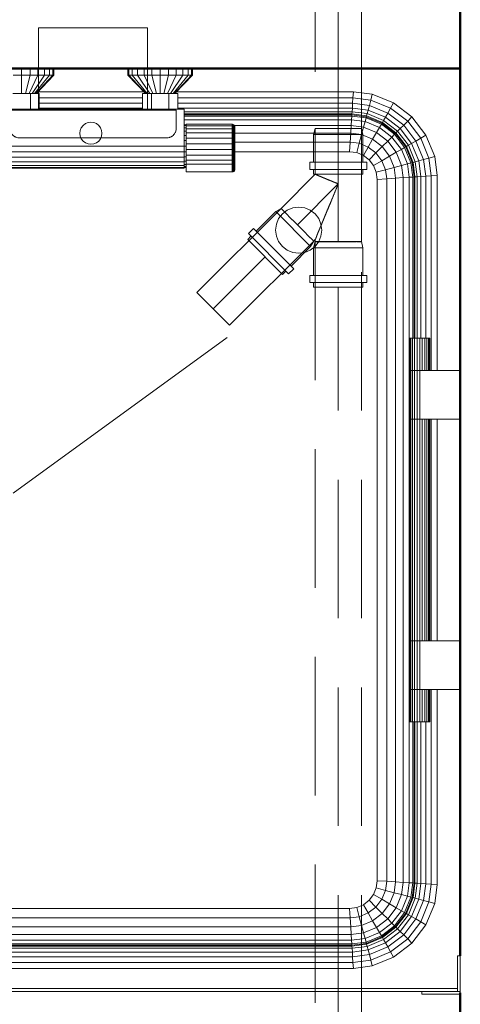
# Model space of a CAD drawing. Header units: millimetres. Extents: x -704 to 18014, y 1231 to 56345.
# Tile 27 of 36: x 10237 to 10714, y 41162 to 42229. Entities that reach past the tile are written whole.
import ezdxf

# ---------------------------------------------------------------- set-up
doc = ezdxf.new("R2010")
doc.units = ezdxf.units.MM
doc.linetypes.add('ADSK_Скрыто', pattern=[300, 150, -150])
doc.linetypes.add('ADSK_Штриховая_ш3 п1_5', pattern=[225, 150, -75])
for name, color, linetype, lineweight in [('A-DETL-____-HDLN', 90, 'ADSK_Скрыто', 9), ('A-DETL-____-MBND', 5, 'ADSK_Штриховая_ш3 п1_5', 20), ('A-WALL-____-MCUT', 113, 'Continuous', 50), ('A-WALL-____-OTLN', 113, 'Continuous', 20), ('M-EQPM-____-OTLN', 50, 'Continuous', 20), ('P-PIPE-____-IDEN', 2, 'Continuous', 20)]:
    doc.layers.add(name, color=color, linetype=linetype, lineweight=lineweight)

# ---------------------------------------------------------------- blocks, each defined once
blk = doc.blocks.new('Прямая форма - 83 new-612012-В_Этаж 03_Канализация')
at = {"layer": 'A-WALL-____-MCUT', "color": 9}
blk.add_line((100, 100), (100, 1.5), dxfattribs=at)
blk = doc.blocks.new('Прямая форма - SW - 010-612013-В_Этаж 03_Канализация')
blk.add_blockref('Прямая форма - 83 new-612012-В_Этаж 03_Канализация', (0, 0))
blk = doc.blocks.new('Прямая форма - 83 new-609448-В_Этаж 03_Канализация')
at = {"layer": 'M-EQPM-____-OTLN', "color": 253}
for p, q in [((-75, 493), (-84.1, 493)), ((-75, 500), (-75, 493)), ((-65.9, 493), (-75, 493)), ((-75, 493), (-75, 473)), ((-65.9, 493), (-70.9, 473)), ((-57.5, 493), (-67, 473)), ((-65.9, 500), (-65.9, 493)), ((-57.5, 493), (-65.9, 493)), ((-50.3, 493), (-63.7, 473)), ((-44.7, 493), (-61.1, 473)), ((-41.2, 493), (-59.5, 473)), ((-59, 473), (-40, 493)), ((-57.5, 500), (-57.5, 493)), ((-50.3, 493), (-57.5, 493)), ((-50.3, 500), (-50.3, 493)), ((-44.7, 493), (-50.3, 493)), ((-44.7, 500), (-44.7, 493)), ((-41.2, 493), (-44.7, 493)), ((-41.2, 500), (-41.2, 493)), ((-40, 493), (-41.2, 493)), ((-40, 493), (-40, 500)), ((40, 500), (40, 493)), ((41.2, 493), (40, 493)), ((40, 493), (59, 473)), ((41.2, 493), (41.2, 500)), ((59.5, 473), (41.2, 493)), ((44.7, 493), (41.2, 493)), ((44.7, 493), (44.7, 500)), ((61.1, 473), (44.7, 493)), ((50.3, 493), (44.7, 493)), ((50.3, 493), (50.3, 500)), ((63.7, 473), (50.3, 493)), ((57.5, 493), (50.3, 493)), ((57.5, 493), (57.5, 500)), ((65.9, 493), (57.5, 493)), ((57.5, 493), (67, 473)), ((65.9, 493), (65.9, 500)), ((75, 493), (65.9, 493)), ((65.9, 493), (70.9, 473)), ((75, 493), (75, 500)), ((84.1, 493), (75, 493)), ((75, 493), (75, 473)), ((84.1, 493), (79.1, 473)), ((92.5, 493), (83, 473)), ((84.1, 493), (84.1, 500)), ((92.5, 493), (84.1, 493)), ((99.7, 493), (86.3, 473)), ((105.3, 493), (88.9, 473)), ((108.8, 493), (90.5, 473)), ((110, 493), (91, 473)), ((92.5, 493), (92.5, 500)), ((99.7, 493), (92.5, 493)), ((99.7, 493), (99.7, 500)), ((105.3, 493), (99.7, 493)), ((105.3, 493), (105.3, 500)), ((108.8, 493), (105.3, 493)), ((108.8, 493), (108.8, 500)), ((110, 493), (108.8, 493)), ((110, 493), (110, 500)), ((-84.5, 473), (-65.5, 473)), ((-56, 473), (-65.5, 473)), ((-65.5, 473), (-65.5, 456)), ((-57.1, 475), (57.1, 475)), ((-56, 456), (-56, 473)), ((56, 473), (56, 456)), ((65.5, 473), (56, 473)), ((65.5, 456), (65.5, 473)), ((84.5, 473), (65.5, 473)), ((84.5, 456), (84.5, 473)), ((84.5, 473), (94, 473)), ((92.9, 475), (284.3, 475)), ((94, 473), (94, 456)), ((283.8, 468.5), (284.3, 475)), ((284.3, 475), (304.7, 472.3)), ((303, 466), (304.7, 472.3)), ((304.7, 472.3), (327.8, 462.8)), ((-56, 468.5), (56, 468.5)), ((-56, 462.5), (56, 462.5)), ((94, 468.5), (283.8, 468.5)), ((94, 462.5), (283.4, 462.5)), ((283.1, 457.3), (283.4, 462.5)), ((283.4, 462.5), (283.8, 468.5)), ((283.4, 462.5), (301.5, 460.1)), ((283.8, 468.5), (303, 466)), ((300.1, 455.1), (301.5, 460.1)), ((301.5, 460.1), (303, 466)), ((301.5, 460.1), (321.5, 451.8)), ((303, 466), (324.5, 457.1)), ((324.5, 457.1), (327.8, 462.8)), ((327.8, 462.8), (347.6, 447.6)), ((101, 456), (-101, 456)), ((-56, 457.3), (56, 457.3)), ((94, 457.3), (283.1, 457.3)), ((101, 416), (101, 456)), ((101, 453.3), (282.8, 453.3)), ((282.7, 450.9), (101, 450.9)), ((282.6, 450), (101, 450)), ((101, 448.6), (282.5, 448.6)), ((282.5, 448.6), (282.3, 444.6)), ((282.6, 450), (282.5, 448.6)), ((282.5, 448.6), (297.9, 446.6)), ((282.7, 450.9), (282.6, 450)), ((298.2, 447.9), (282.6, 450)), ((282.8, 453.3), (282.7, 450.9)), ((298.4, 448.8), (282.7, 450.9)), ((282.8, 453.3), (283.1, 457.3)), ((299.1, 451.2), (282.8, 453.3)), ((283.1, 457.3), (300.1, 455.1)), ((298.4, 448.8), (298.2, 447.9)), ((299.1, 451.2), (298.4, 448.8)), ((315.6, 441.7), (298.4, 448.8)), ((300.1, 455.1), (299.1, 451.2)), ((316.9, 443.8), (299.1, 451.2)), ((300.1, 455.1), (318.9, 447.3)), ((318.9, 447.3), (321.5, 451.8)), ((321.5, 451.8), (324.5, 457.1)), ((321.5, 451.8), (338.7, 438.7)), ((324.5, 457.1), (343, 443)), ((-10.4, 436), (-8.5, 438.5)), ((-8.5, 438.5), (-6, 440.4)), ((-6, 440.4), (-3.1, 441.6)), ((-3.1, 441.6), (0, 442)), ((0, 442), (3.1, 441.6)), ((3.1, 441.6), (6, 440.4)), ((6, 440.4), (8.5, 438.5)), ((8.5, 438.5), (10.4, 436)), ((101, 444.6), (282.3, 444.6)), ((103, 439), (101, 439)), ((103, 438.2), (101, 438.2)), ((103, 438.1), (103, 439.8)), ((153, 439.8), (103, 439.8)), ((103, 434.9), (103, 438.1)), ((153, 438.1), (103, 438.1)), ((153, 438.1), (153, 439.8)), ((153.4, 439.8), (153, 439.8)), ((153.4, 439.8), (153, 439.8)), ((281.9, 438.3), (153, 438.3)), ((153, 434.9), (153, 438.1)), ((153.4, 438.1), (153, 438.1)), ((153.4, 438.1), (153, 438.1)), ((153.4, 438.1), (153.4, 439.8)), ((153.4, 439.8), (153.4, 438.1)), ((154.1, 439.6), (153.4, 439.8)), ((154.1, 439.6), (153.4, 439.8)), ((153.4, 434.9), (153.4, 438.1)), ((154.1, 437.9), (153.4, 438.1)), ((154.1, 437.9), (154.1, 439.6)), ((154.1, 439.6), (154.1, 437.9)), ((154.8, 439.2), (154.1, 439.6)), ((154.8, 439.2), (154.1, 439.6)), ((154.1, 434.7), (154.1, 437.9)), ((154.8, 437.5), (154.1, 437.9)), ((154.8, 437.5), (154.8, 439.2)), ((154.8, 439.2), (154.8, 437.5)), ((155.4, 438.6), (154.8, 439.2)), ((155.4, 438.6), (154.8, 439.2)), ((154.8, 434.4), (154.8, 437.5)), ((155.4, 437), (154.8, 437.5)), ((155.4, 437), (155.4, 438.6)), ((155.4, 438.6), (155.4, 437)), ((155.8, 437.9), (155.4, 438.6)), ((155.8, 437.9), (155.4, 438.6)), ((155.8, 436.4), (155.8, 437.9)), ((155.8, 437.9), (155.8, 436.4)), ((156, 437.2), (155.8, 437.9)), ((156, 437.2), (155.8, 437.9)), ((281.9, 438.3), (281.3, 430)), ((282.3, 444.6), (281.9, 438.3)), ((281.9, 438.3), (295.1, 436.5)), ((282.3, 444.6), (296.8, 442.7)), ((296.8, 442.7), (295.1, 436.5)), ((297.9, 446.6), (296.8, 442.7)), ((296.8, 442.7), (312.5, 436.2)), ((298.2, 447.9), (297.9, 446.6)), ((297.9, 446.6), (314.5, 439.7)), ((315.2, 440.9), (298.2, 447.9)), ((314.5, 439.7), (312.5, 436.2)), ((315.2, 440.9), (314.5, 439.7)), ((314.5, 439.7), (328.8, 428.8)), ((315.6, 441.7), (315.2, 440.9)), ((329.7, 429.7), (315.2, 440.9)), ((316.9, 443.8), (315.6, 441.7)), ((330.3, 430.3), (315.6, 441.7)), ((318.9, 447.3), (316.9, 443.8)), ((332.1, 432.1), (316.9, 443.8)), ((335, 435), (318.9, 447.3)), ((338.7, 438.7), (335, 435)), ((338.7, 438.7), (343, 443)), ((338.7, 438.7), (351.8, 421.5)), ((343, 443), (347.6, 447.6)), ((343, 443), (357.1, 424.5)), ((347.6, 447.6), (362.8, 427.8)), ((-12, 430), (-11.6, 433.1)), ((-11.6, 426.9), (-12, 430)), ((-11.6, 433.1), (-10.4, 436)), ((-10.4, 424), (-11.6, 426.9)), ((10.4, 436), (11.6, 433.1)), ((11.6, 426.9), (10.4, 424)), ((11.6, 433.1), (12, 430)), ((12, 430), (11.6, 426.9)), ((103, 435.9), (101, 435.9)), ((103, 432.3), (101, 432.3)), ((103, 427.5), (101, 427.5)), ((103, 430.3), (103, 434.9)), ((153, 434.9), (103, 434.9)), ((103, 424.7), (103, 430.3)), ((153, 430.3), (103, 430.3)), ((153, 430.3), (153, 434.9)), ((153.4, 434.9), (153, 434.9)), ((153, 424.7), (153, 430.3)), ((153.4, 430.3), (153, 430.3)), ((153.4, 430.3), (153.4, 434.9)), ((154.1, 434.7), (153.4, 434.9)), ((153.4, 424.7), (153.4, 430.3)), ((154.1, 430.2), (153.4, 430.3)), ((154.1, 430.2), (154.1, 434.7)), ((154.8, 434.4), (154.1, 434.7)), ((154.1, 424.6), (154.1, 430.2)), ((154.8, 429.9), (154.1, 430.2)), ((154.8, 429.9), (154.8, 434.4)), ((155.4, 433.9), (154.8, 434.4)), ((154.8, 424.5), (154.8, 429.9)), ((155.4, 429.6), (154.8, 429.9)), ((155.4, 433.9), (155.4, 437)), ((155.8, 436.4), (155.4, 437)), ((155.8, 436.4), (155.4, 437)), ((155.4, 429.6), (155.4, 433.9)), ((155.8, 433.4), (155.4, 433.9)), ((155.4, 424.3), (155.4, 429.6)), ((155.8, 429.2), (155.4, 429.6)), ((155.8, 433.4), (155.8, 436.4)), ((155.8, 436.4), (155.8, 433.4)), ((156, 435.7), (155.8, 436.4)), ((156, 435.7), (155.8, 436.4)), ((155.8, 429.2), (155.8, 433.4)), ((156, 432.8), (155.8, 433.4)), ((156, 432.8), (155.8, 433.4)), ((281.3, 430), (155.8, 430)), ((155.8, 424), (155.8, 429.2)), ((156, 428.7), (155.8, 429.2)), ((156, 428.7), (155.8, 429.2)), ((156, 435.7), (156, 437.2)), ((156, 437.2), (156, 435.7)), ((156, 436.8), (156, 437.2)), ((156, 436.8), (156, 437.2)), ((156, 435.3), (156, 436.8)), ((156, 436.8), (156, 435.3)), ((156, 432.8), (156, 435.7)), ((156, 435.7), (156, 432.8)), ((156, 435.3), (156, 435.7)), ((156, 435.3), (156, 435.7)), ((156, 432.5), (156, 435.3)), ((156, 435.3), (156, 432.5)), ((156, 428.7), (156, 432.8)), ((156, 432.8), (156, 428.7)), ((156, 432.5), (156, 432.8)), ((156, 432.5), (156, 432.8)), ((156, 428.5), (156, 432.5)), ((156, 432.5), (156, 428.5)), ((156, 423.8), (156, 428.7)), ((156, 428.7), (156, 423.8)), ((156, 428.5), (156, 428.7)), ((156, 428.5), (156, 428.7)), ((156, 423.6), (156, 428.5)), ((156, 428.5), (156, 423.6)), ((281.3, 430), (280.7, 420.4)), ((293, 428.5), (281.3, 430)), ((293, 428.5), (290.5, 419.1)), ((295.1, 436.5), (293, 428.5)), ((305.1, 423.5), (293, 428.5)), ((295.1, 436.5), (309.3, 430.7)), ((309.3, 430.7), (305.1, 423.5)), ((312.5, 436.2), (309.3, 430.7)), ((309.3, 430.7), (321.4, 421.4)), ((312.5, 436.2), (325.9, 425.9)), ((328.8, 428.8), (325.9, 425.9)), ((329.7, 429.7), (328.8, 428.8)), ((328.8, 428.8), (339.7, 414.5)), ((330.3, 430.3), (329.7, 429.7)), ((340.9, 415.2), (329.7, 429.7)), ((332.1, 432.1), (330.3, 430.3)), ((341.7, 415.6), (330.3, 430.3)), ((335, 435), (332.1, 432.1)), ((343.8, 416.9), (332.1, 432.1)), ((347.3, 418.9), (335, 435)), ((357.1, 424.5), (362.8, 427.8)), ((362.8, 427.8), (372.3, 404.7)), ((-8.5, 421.5), (-10.4, 424)), ((-6, 419.6), (-8.5, 421.5)), ((-3.1, 418.4), (-6, 419.6)), ((0, 418), (-3.1, 418.4)), ((3.1, 418.4), (0, 418)), ((6, 419.6), (3.1, 418.4)), ((8.5, 421.5), (6, 419.6)), ((10.4, 424), (8.5, 421.5)), ((103, 422), (101, 422)), ((103, 418.5), (103, 424.7)), ((153, 424.7), (103, 424.7)), ((103, 412.2), (103, 418.5)), ((153, 418.5), (103, 418.5)), ((153, 418.5), (153, 424.7)), ((153.4, 424.7), (153, 424.7)), ((153, 412.2), (153, 418.5)), ((153.4, 418.5), (153, 418.5)), ((153.4, 418.5), (153.4, 424.7)), ((154.1, 424.6), (153.4, 424.7)), ((153.4, 412.2), (153.4, 418.5)), ((154.1, 418.5), (153.4, 418.5)), ((154.1, 418.5), (154.1, 424.6)), ((154.8, 424.5), (154.1, 424.6)), ((154.1, 412.2), (154.1, 418.5)), ((154.8, 418.5), (154.1, 418.5)), ((154.8, 418.5), (154.8, 424.5)), ((155.4, 424.3), (154.8, 424.5)), ((154.8, 412.3), (154.8, 418.5)), ((155.4, 418.4), (154.8, 418.5)), ((155.4, 418.4), (155.4, 424.3)), ((155.8, 424), (155.4, 424.3)), ((155.4, 412.3), (155.4, 418.4)), ((155.8, 418.3), (155.4, 418.4)), ((155.8, 418.3), (155.8, 424)), ((156, 423.8), (155.8, 424)), ((156, 423.8), (155.8, 424)), ((280.7, 420.4), (155.8, 420.4)), ((155.8, 412.5), (155.8, 418.3)), ((156, 418.3), (155.8, 418.3)), ((156, 418.3), (155.8, 418.3)), ((156, 418.3), (156, 423.8)), ((156, 423.8), (156, 418.3)), ((156, 423.6), (156, 423.8)), ((156, 423.6), (156, 423.8)), ((156, 418.2), (156, 423.6)), ((156, 423.6), (156, 418.2)), ((156, 412.6), (156, 418.3)), ((156, 418.3), (156, 412.6)), ((156, 418.2), (156, 418.3)), ((156, 418.2), (156, 418.3)), ((156, 412.6), (156, 418.2)), ((156, 418.2), (156, 412.6)), ((280.7, 420.4), (280, 410)), ((290.5, 419.1), (280.7, 420.4)), ((290.5, 419.1), (287.8, 409)), ((300.2, 415), (290.5, 419.1)), ((305.1, 423.5), (300.2, 415)), ((305.1, 423.5), (315.5, 415.5)), ((321.4, 421.4), (315.5, 415.5)), ((325.9, 425.9), (321.4, 421.4)), ((321.4, 421.4), (330.7, 409.3)), ((325.9, 425.9), (336.2, 412.5)), ((343.8, 416.9), (341.7, 415.6)), ((347.3, 418.9), (343.8, 416.9)), ((351.2, 399.1), (343.8, 416.9)), ((351.8, 421.5), (347.3, 418.9)), ((355.1, 400.1), (347.3, 418.9)), ((351.8, 421.5), (357.1, 424.5)), ((360.1, 401.5), (351.8, 421.5)), ((357.1, 424.5), (366, 403)), ((-101, 416), (101, 416)), ((-101, 409.8), (101, 409.8)), ((103, 416), (101, 416)), ((101, 409.8), (101, 416)), ((103, 410), (101, 410)), ((101, 409.8), (101, 404)), ((103, 406.1), (103, 412.2)), ((103, 412.2), (153, 412.2)), ((103, 400.7), (103, 406.1)), ((153, 406.1), (103, 406.1)), ((153, 406.1), (153, 412.2)), ((153, 412.2), (153.4, 412.2)), ((153, 400.7), (153, 406.1)), ((153.4, 406.1), (153, 406.1)), ((153.4, 406.1), (153.4, 412.2)), ((153.4, 412.2), (154.1, 412.2)), ((154.1, 406.2), (153.4, 406.1)), ((153.4, 400.7), (153.4, 406.1)), ((154.1, 412.2), (154.8, 412.3)), ((154.1, 406.2), (154.1, 412.2)), ((154.8, 406.3), (154.1, 406.2)), ((154.1, 400.8), (154.1, 406.2)), ((154.8, 406.3), (154.8, 412.3)), ((154.8, 412.3), (155.4, 412.3)), ((155.4, 406.5), (154.8, 406.3)), ((154.8, 401.1), (154.8, 406.3)), ((155.4, 412.3), (155.8, 412.5)), ((155.4, 406.5), (155.4, 412.3)), ((155.8, 406.8), (155.4, 406.5)), ((155.4, 401.4), (155.4, 406.3)), ((155.8, 412.5), (156, 412.6)), ((156, 412.6), (155.8, 412.5)), ((155.8, 406.8), (155.8, 412.5)), ((280, 410), (155.8, 410)), ((280, 410), (155.8, 410)), ((156, 407.1), (155.8, 406.8)), ((156, 407.1), (155.8, 406.8)), ((155.8, 401.9), (155.8, 406.3)), ((156, 412.6), (156, 407.1)), ((156, 407.1), (156, 412.6)), ((156, 412.6), (156, 412.6)), ((156, 412.6), (156, 412.6)), ((156, 412.6), (156, 407.3)), ((156, 407.3), (156, 412.6)), ((156, 407.3), (156, 407.1)), ((156, 407.3), (156, 402.6)), ((156, 402.6), (156, 407.3)), ((156, 407.3), (156, 407.1)), ((156, 407.1), (156, 402.3)), ((156, 402.3), (156, 407.1)), ((287.8, 409), (280, 410)), ((287.8, 409), (280, 410)), ((295, 406), (287.8, 409)), ((295, 406), (287.8, 409)), ((300.2, 415), (295, 406)), ((301.2, 401.2), (295, 406)), ((301.2, 401.2), (295, 406)), ((308.6, 408.6), (300.2, 415)), ((308.6, 408.6), (301.2, 401.2)), ((315.5, 415.5), (308.6, 408.6)), ((315, 400.2), (308.6, 408.6)), ((315.5, 415.5), (323.5, 405.1)), ((330.7, 409.3), (323.5, 405.1)), ((336.2, 412.5), (330.7, 409.3)), ((330.7, 409.3), (336.5, 395.1)), ((339.7, 414.5), (336.2, 412.5)), ((336.2, 412.5), (342.7, 396.8)), ((340.9, 415.2), (339.7, 414.5)), ((339.7, 414.5), (346.6, 397.9)), ((341.7, 415.6), (340.9, 415.2)), ((347.9, 398.2), (340.9, 415.2)), ((348.8, 398.4), (341.7, 415.6)), ((101, 404), (-101, 404)), ((101, 399), (-101, 399)), ((101, 395.2), (-101, 395.2)), ((103, 404.5), (101, 404.5)), ((101, 404), (101, 399)), ((103, 399.7), (101, 399.7)), ((101, 399), (101, 395.2)), ((103, 396.1), (101, 396.1)), ((101, 395.2), (101, 392.8)), ((103, 396.3), (103, 400.7)), ((153, 400.7), (103, 400.7)), ((103, 388.1), (103, 396.3)), ((153, 396.3), (103, 396.3)), ((153, 396.3), (153, 400.7)), ((153.4, 400.7), (153, 400.7)), ((153.4, 396.4), (153, 396.3)), ((153, 388.1), (153, 396.3)), ((154.1, 400.8), (153.4, 400.7)), ((153.4, 396.4), (153.4, 400.7)), ((154.1, 396.5), (153.4, 396.4)), ((153.4, 388.1), (153.4, 396.4)), ((154.8, 401.1), (154.1, 400.8)), ((154.1, 396.5), (154.1, 400.8)), ((154.8, 396.8), (154.1, 396.5)), ((154.1, 388.3), (154.1, 396.5)), ((155.4, 401.4), (154.8, 401.1)), ((154.8, 396.8), (154.8, 401.1)), ((155.4, 397.3), (154.8, 396.8)), ((154.8, 388.7), (154.8, 396.8)), ((155.8, 401.9), (155.4, 401.4)), ((155.4, 397.3), (155.4, 401.4)), ((155.8, 397.8), (155.4, 397.3)), ((155.4, 389.3), (155.4, 397.3)), ((156, 402.3), (155.8, 401.9)), ((156, 402.3), (155.8, 401.9)), ((155.8, 397.8), (155.8, 401.9)), ((156, 398.4), (155.8, 397.8)), ((155.8, 389.9), (155.8, 397.8)), ((156, 402.6), (156, 402.3)), ((156, 402.6), (156, 398.7)), ((156, 398.7), (156, 402.6)), ((156, 402.6), (156, 402.3)), ((156, 402.3), (156, 398.4)), ((156, 398.4), (156, 402.3)), ((156, 398.7), (156, 398.4)), ((156, 398.7), (156, 398.4)), ((156, 390.7), (156, 398.4)), ((306, 395), (301.2, 401.2)), ((306, 395), (301.2, 401.2)), ((315, 400.2), (306, 395)), ((309, 387.8), (306, 395)), ((309, 387.8), (306, 395)), ((323.5, 405.1), (315, 400.2)), ((315, 400.2), (319.1, 390.5)), ((323.5, 405.1), (328.5, 393)), ((336.5, 395.1), (328.5, 393)), ((342.7, 396.8), (336.5, 395.1)), ((336.5, 395.1), (338.3, 381.9)), ((346.6, 397.9), (342.7, 396.8)), ((342.7, 396.8), (344.6, 382.3)), ((347.9, 398.2), (346.6, 397.9)), ((346.6, 397.9), (348.6, 382.5)), ((348.8, 398.4), (347.9, 398.2)), ((350, 382.6), (347.9, 398.2)), ((351.2, 399.1), (348.8, 398.4)), ((350.9, 382.7), (348.8, 398.4)), ((355.1, 400.1), (351.2, 399.1)), ((353.3, 382.8), (351.2, 399.1)), ((360.1, 401.5), (355.1, 400.1)), ((357.3, 383.1), (355.1, 400.1)), ((366, 403), (360.1, 401.5)), ((362.5, 383.4), (360.1, 401.5)), ((366, 403), (372.3, 404.7)), ((366, 403), (368.5, 383.8)), ((372.3, 404.7), (375, 384.3)), ((101, 392.8), (-101, 392.8)), ((101, 392), (-101, 392)), ((103, 393.8), (101, 393.8)), ((103, 393), (101, 393)), ((101, 392.8), (101, 392)), ((153, 388.1), (103, 388.1)), ((153.4, 388.1), (153, 388.1)), ((154.1, 388.3), (153.4, 388.1)), ((154.8, 388.7), (154.1, 388.3)), ((155.4, 389.3), (154.8, 388.7)), ((155.8, 389.9), (155.4, 389.3)), ((156, 390.7), (155.8, 389.9)), ((319.1, 390.5), (309, 387.8)), ((310, 380), (309, 387.8)), ((310, 380), (309, 387.8)), ((328.5, 393), (319.1, 390.5)), ((319.1, 390.5), (320.4, 380.7)), ((328.5, 393), (330, 381.3)), ((368.5, 383.8), (375, 384.3)), ((375, 384.3), (375, 173)), ((320.4, 380.7), (310, 380)), ((310, 0), (310, 380)), ((310, 380), (310, -380)), ((330, 381.3), (320.4, 380.7)), ((320.4, 380.7), (320.4, -380.7)), ((338.3, 381.9), (330, 381.3)), ((330, 381.3), (330, -381.3)), ((344.6, 382.3), (338.3, 381.9)), ((338.3, 381.9), (338.3, -381.9)), ((348.6, 382.5), (344.6, 382.3)), ((344.6, 382.3), (344.6, -382.3)), ((350, 382.6), (348.6, 382.5)), ((348.6, 382.5), (348.6, 208)), ((350.9, 382.7), (350, 382.6)), ((350, 208), (350, 382.6)), ((353.3, 382.8), (350.9, 382.7)), ((350.9, 208), (350.9, 382.7)), ((357.3, 383.1), (353.3, 382.8)), ((353.3, 208), (353.3, 382.8)), ((362.5, 383.4), (357.3, 383.1)), ((357.3, 208), (357.3, 383.1)), ((368.5, 383.8), (362.5, 383.4)), ((362.5, 208), (362.5, 383.4)), ((368.5, 173), (368.5, 383.8)), ((203.3, 337.5), (207.3, 342.7)), ((207.3, 342.7), (212.5, 346.7)), ((212.5, 346.7), (218.5, 349.1)), ((218.5, 349.1), (225, 350)), ((225, 350), (231.5, 349.1)), ((231.5, 349.1), (237.5, 346.7)), ((237.5, 346.7), (242.7, 342.7)), ((242.7, 342.7), (246.7, 337.5)), ((200, 325), (200.9, 331.5)), ((200.9, 331.5), (203.3, 337.5)), ((246.7, 337.5), (249.1, 331.5)), ((249.1, 331.5), (250, 325)), ((200.9, 318.5), (200, 325)), ((250, 325), (249.1, 318.5)), ((203.3, 312.5), (200.9, 318.5)), ((207.3, 307.3), (203.3, 312.5)), ((246.7, 312.5), (242.7, 307.3)), ((249.1, 318.5), (246.7, 312.5)), ((212.5, 303.3), (207.3, 307.3)), ((218.5, 300.9), (212.5, 303.3)), ((225, 300), (218.5, 300.9)), ((231.5, 300.9), (225, 300)), ((237.5, 303.3), (231.5, 300.9)), ((242.7, 307.3), (237.5, 303.3)), ((345, 208), (345.4, 208)), ((345, 208), (345, 173)), ((345.4, 208), (346.5, 208)), ((345.4, 208), (345.4, 173)), ((346.5, 208), (348.2, 208)), ((346.5, 208), (346.5, 173)), ((348.2, 208), (350.5, 208)), ((348.2, 208), (348.2, 173)), ((350.5, 208), (353.2, 208)), ((350.5, 208), (350.5, 173)), ((353.2, 208), (356, 208)), ((353.2, 208), (353.2, 173)), ((356, 208), (358.8, 208)), ((356, 208), (356, 173)), ((358.8, 208), (361.5, 208)), ((358.8, 208), (358.8, 173)), ((361.5, 208), (363.8, 208)), ((361.5, 208), (361.5, 173)), ((363.8, 208), (365.5, 208)), ((363.8, 208), (363.8, 173)), ((365.5, 208), (366.6, 208)), ((365.5, 208), (365.5, 173)), ((366.6, 208), (367, 208)), ((366.6, 208), (366.6, 173)), ((367, 208), (367, 173)), ((345.4, 173), (345, 173)), ((345, 173), (345.4, 173)), ((345, 173), (345, 120)), ((346.5, 173), (345.4, 173)), ((345.4, 173), (346.5, 173)), ((345.4, 173), (345.4, 120)), ((348.2, 173), (346.5, 173)), ((346.5, 173), (348.2, 173)), ((346.5, 173), (346.5, 120)), ((350.5, 173), (348.2, 173)), ((348.2, 173), (350.5, 173)), ((348.2, 173), (348.2, 120)), ((353.2, 173), (350.5, 173)), ((350.5, 173), (353.2, 173)), ((350.5, 173), (350.5, 120)), ((356, 173), (353.2, 173)), ((353.2, 173), (356, 173)), ((353.2, 173), (353.2, 120)), ((356, 173), (400, 173)), ((356, 173), (356, 120)), ((345, 120), (345.4, 120)), ((345, 120), (345, -120)), ((345.4, 120), (345, 120)), ((345.4, 120), (346.5, 120)), ((345.4, 120), (345.4, -120)), ((346.5, 120), (345.4, 120)), ((346.5, 120), (348.2, 120)), ((346.5, 120), (346.5, -120)), ((348.2, 120), (346.5, 120)), ((348.2, 120), (350.5, 120)), ((348.2, 120), (348.2, -120)), ((350.5, 120), (348.2, 120)), ((350.5, 120), (353.2, 120)), ((350.5, 120), (350.5, -120)), ((353.2, 120), (350.5, 120)), ((353.2, 120), (356, 120)), ((353.2, 120), (353.2, -120)), ((356, 120), (353.2, 120)), ((356, 120), (356, -120)), ((400, 120), (356, 120)), ((358.8, 120), (358.8, -120)), ((361.5, 120), (361.5, -120)), ((363.8, 120), (363.8, -120)), ((365.5, 120), (365.5, -120)), ((366.6, 120), (366.6, -120)), ((367, 120), (367, -120)), ((368.5, -120), (368.5, 120)), ((375, 120), (375, -120)), ((310, -380), (310, 0)), ((345.4, -120), (345, -120)), ((345, -120), (345.4, -120)), ((345, -120), (345, -173)), ((346.5, -120), (345.4, -120)), ((345.4, -120), (346.5, -120)), ((345.4, -120), (345.4, -173)), ((348.2, -120), (346.5, -120)), ((346.5, -120), (348.2, -120)), ((346.5, -120), (346.5, -173)), ((350.5, -120), (348.2, -120)), ((348.2, -120), (350.5, -120)), ((348.2, -120), (348.2, -173)), ((353.2, -120), (350.5, -120)), ((350.5, -120), (353.2, -120)), ((350.5, -120), (350.5, -173)), ((356, -120), (353.2, -120)), ((353.2, -120), (356, -120)), ((353.2, -120), (353.2, -173)), ((356, -120), (400, -120)), ((356, -120), (356, -173)), ((345.4, -173), (345, -173)), ((345, -173), (345.4, -173)), ((345, -173), (345, -208)), ((346.5, -173), (345.4, -173)), ((345.4, -173), (346.5, -173)), ((345.4, -173), (345.4, -208)), ((348.2, -173), (346.5, -173)), ((346.5, -173), (348.2, -173)), ((346.5, -173), (346.5, -208)), ((350.5, -173), (348.2, -173)), ((348.2, -173), (350.5, -173)), ((348.2, -173), (348.2, -208)), ((353.2, -173), (350.5, -173)), ((350.5, -173), (353.2, -173)), ((350.5, -173), (350.5, -208)), ((356, -173), (353.2, -173)), ((353.2, -173), (356, -173)), ((353.2, -173), (353.2, -208)), ((400, -173), (356, -173)), ((356, -173), (356, -208)), ((358.8, -173), (358.8, -208)), ((361.5, -173), (361.5, -208)), ((363.8, -173), (363.8, -208)), ((365.5, -173), (365.5, -208)), ((366.6, -173), (366.6, -208)), ((367, -173), (367, -208)), ((368.5, -383.8), (368.5, -173)), ((375, -173), (375, -384.3)), ((345.4, -208), (345, -208)), ((346.5, -208), (345.4, -208)), ((348.2, -208), (346.5, -208)), ((350.5, -208), (348.2, -208)), ((348.6, -208), (348.6, -382.5)), ((350, -382.6), (350, -208)), ((353.2, -208), (350.5, -208)), ((350.9, -382.7), (350.9, -208)), ((356, -208), (353.2, -208)), ((353.3, -382.8), (353.3, -208)), ((358.8, -208), (356, -208)), ((357.3, -383.1), (357.3, -208)), ((361.5, -208), (358.8, -208)), ((363.8, -208), (361.5, -208)), ((362.5, -383.4), (362.5, -208)), ((365.5, -208), (363.8, -208)), ((366.6, -208), (365.5, -208)), ((367, -208), (366.6, -208)), ((309, -387.8), (310, -380)), ((310, -380), (309, -387.8)), ((320.4, -380.7), (310, -380)), ((320.4, -380.7), (319.1, -390.5)), ((330, -381.3), (320.4, -380.7)), ((330, -381.3), (328.5, -393)), ((338.3, -381.9), (330, -381.3)), ((338.3, -381.9), (336.5, -395.1)), ((344.6, -382.3), (338.3, -381.9)), ((344.6, -382.3), (342.7, -396.8)), ((348.6, -382.5), (344.6, -382.3)), ((348.6, -382.5), (346.6, -397.9)), ((347.9, -398.2), (350, -382.6)), ((350, -382.6), (348.6, -382.5)), ((348.8, -398.4), (350.9, -382.7)), ((350.9, -382.7), (350, -382.6)), ((353.3, -382.8), (350.9, -382.7)), ((351.2, -399.1), (353.3, -382.8)), ((357.3, -383.1), (353.3, -382.8)), ((355.1, -400.1), (357.3, -383.1)), ((362.5, -383.4), (357.3, -383.1)), ((360.1, -401.5), (362.5, -383.4)), ((368.5, -383.8), (362.5, -383.4)), ((366, -403), (368.5, -383.8)), ((375, -384.3), (368.5, -383.8)), ((306, -395), (309, -387.8)), ((309, -387.8), (306, -395)), ((319.1, -390.5), (309, -387.8)), ((319.1, -390.5), (315, -400.2)), ((328.5, -393), (319.1, -390.5)), ((328.5, -393), (323.5, -405.1)), ((336.5, -395.1), (328.5, -393)), ((375, -384.3), (372.3, -404.7)), ((295, -406), (301.2, -401.2)), ((301.2, -401.2), (295, -406)), ((301.2, -401.2), (306, -395)), ((306, -395), (301.2, -401.2)), ((301.2, -401.2), (308.6, -408.6)), ((315, -400.2), (306, -395)), ((315, -400.2), (308.6, -408.6)), ((323.5, -405.1), (315, -400.2)), ((323.5, -405.1), (315.5, -415.5)), ((330.7, -409.3), (323.5, -405.1)), ((336.5, -395.1), (330.7, -409.3)), ((342.7, -396.8), (336.2, -412.5)), ((342.7, -396.8), (336.5, -395.1)), ((346.6, -397.9), (339.7, -414.5)), ((340.9, -415.2), (347.9, -398.2)), ((341.7, -415.6), (348.8, -398.4)), ((346.6, -397.9), (342.7, -396.8)), ((343.8, -416.9), (351.2, -399.1)), ((347.9, -398.2), (346.6, -397.9)), ((347.3, -418.9), (355.1, -400.1)), ((348.8, -398.4), (347.9, -398.2)), ((351.2, -399.1), (348.8, -398.4)), ((355.1, -400.1), (351.2, -399.1)), ((351.8, -421.5), (360.1, -401.5)), ((360.1, -401.5), (355.1, -400.1)), ((357.1, -424.5), (366, -403)), ((366, -403), (360.1, -401.5)), ((362.8, -427.8), (372.3, -404.7)), ((372.3, -404.7), (366, -403)), ((-280, -410), (280, -410)), ((-280, -410), (280, -410)), ((280, -410), (287.8, -409)), ((280, -410), (287.8, -409)), ((280, -410), (280.7, -420.4)), ((287.8, -409), (295, -406)), ((295, -406), (287.8, -409)), ((287.8, -409), (290.5, -419.1)), ((300.2, -415), (290.5, -419.1)), ((295, -406), (300.2, -415)), ((308.6, -408.6), (300.2, -415)), ((300.2, -415), (305.1, -423.5)), ((315.5, -415.5), (305.1, -423.5)), ((308.6, -408.6), (315.5, -415.5)), ((315.5, -415.5), (321.4, -421.4)), ((330.7, -409.3), (321.4, -421.4)), ((336.2, -412.5), (325.9, -425.9)), ((339.7, -414.5), (328.8, -428.8)), ((329.7, -429.7), (340.9, -415.2)), ((330.3, -430.3), (341.7, -415.6)), ((336.2, -412.5), (330.7, -409.3)), ((339.7, -414.5), (336.2, -412.5)), ((340.9, -415.2), (339.7, -414.5)), ((341.7, -415.6), (340.9, -415.2)), ((343.8, -416.9), (341.7, -415.6)), ((280.7, -420.4), (-280.7, -420.4)), ((290.5, -419.1), (280.7, -420.4)), ((280.7, -420.4), (281.3, -430)), ((290.5, -419.1), (293, -428.5)), ((305.1, -423.5), (293, -428.5)), ((305.1, -423.5), (309.3, -430.7)), ((321.4, -421.4), (309.3, -430.7)), ((325.9, -425.9), (312.5, -436.2)), ((321.4, -421.4), (325.9, -425.9)), ((325.9, -425.9), (328.8, -428.8)), ((332.1, -432.1), (343.8, -416.9)), ((335, -435), (347.3, -418.9)), ((338.7, -438.7), (351.8, -421.5)), ((343, -443), (357.1, -424.5)), ((347.3, -418.9), (343.8, -416.9)), ((351.8, -421.5), (347.3, -418.9)), ((357.1, -424.5), (351.8, -421.5)), ((362.8, -427.8), (357.1, -424.5)), ((281.3, -430), (-281.3, -430)), ((293, -428.5), (281.3, -430)), ((281.3, -430), (281.9, -438.3)), ((295.1, -436.5), (281.9, -438.3)), ((293, -428.5), (295.1, -436.5)), ((309.3, -430.7), (295.1, -436.5)), ((295.1, -436.5), (296.8, -442.7)), ((312.5, -436.2), (296.8, -442.7)), ((309.3, -430.7), (312.5, -436.2)), ((312.5, -436.2), (314.5, -439.7)), ((328.8, -428.8), (314.5, -439.7)), ((315.2, -440.9), (329.7, -429.7)), ((315.6, -441.7), (330.3, -430.3)), ((316.9, -443.8), (332.1, -432.1)), ((318.9, -447.3), (335, -435)), ((328.8, -428.8), (329.7, -429.7)), ((329.7, -429.7), (330.3, -430.3)), ((330.3, -430.3), (332.1, -432.1)), ((332.1, -432.1), (335, -435)), ((335, -435), (338.7, -438.7)), ((347.6, -447.6), (362.8, -427.8)), ((282.3, -444.6), (-282.3, -444.6)), ((281.9, -438.3), (-281.9, -438.3)), ((281.9, -438.3), (282.3, -444.6)), ((296.8, -442.7), (282.3, -444.6)), ((282.3, -444.6), (282.5, -448.6)), ((297.9, -446.6), (282.5, -448.6)), ((282.6, -450), (298.2, -447.9)), ((296.8, -442.7), (297.9, -446.6)), ((314.5, -439.7), (297.9, -446.6)), ((297.9, -446.6), (298.2, -447.9)), ((298.2, -447.9), (315.2, -440.9)), ((298.2, -447.9), (298.4, -448.8)), ((298.4, -448.8), (315.6, -441.7)), ((299.1, -451.2), (316.9, -443.8)), ((300.1, -455.1), (318.9, -447.3)), ((314.5, -439.7), (315.2, -440.9)), ((315.2, -440.9), (315.6, -441.7)), ((315.6, -441.7), (316.9, -443.8)), ((316.9, -443.8), (318.9, -447.3)), ((318.9, -447.3), (321.5, -451.8)), ((321.5, -451.8), (338.7, -438.7)), ((324.5, -457.1), (343, -443)), ((327.8, -462.8), (347.6, -447.6)), ((338.7, -438.7), (343, -443)), ((343, -443), (347.6, -447.6)), ((-283.1, -457.3), (283.1, -457.3)), ((-282.8, -453.3), (282.8, -453.3)), ((-282.7, -450.9), (282.7, -450.9)), ((-282.6, -450), (282.6, -450)), ((282.5, -448.6), (-282.5, -448.6)), ((282.5, -448.6), (282.6, -450)), ((282.6, -450), (282.7, -450.9)), ((282.7, -450.9), (298.4, -448.8)), ((282.7, -450.9), (282.8, -453.3)), ((282.8, -453.3), (299.1, -451.2)), ((282.8, -453.3), (283.1, -457.3)), ((283.1, -457.3), (300.1, -455.1)), ((283.1, -457.3), (283.4, -462.5)), ((298.4, -448.8), (299.1, -451.2)), ((299.1, -451.2), (300.1, -455.1)), ((300.1, -455.1), (301.5, -460.1)), ((301.5, -460.1), (321.5, -451.8)), ((303, -466), (324.5, -457.1)), ((321.5, -451.8), (324.5, -457.1)), ((324.5, -457.1), (327.8, -462.8)), ((283.8, -468.5), (-283.8, -468.5)), ((-283.4, -462.5), (283.4, -462.5)), ((283.4, -462.5), (301.5, -460.1)), ((283.4, -462.5), (283.8, -468.5)), ((283.8, -468.5), (303, -466)), ((283.8, -468.5), (284.3, -475)), ((301.5, -460.1), (303, -466)), ((303, -466), (304.7, -472.3)), ((327.8, -462.8), (304.7, -472.3)), ((400, -461.5), (397, -461.5)), ((397, -461.5), (397, -497)), ((400, -500), (400, -461.5)), ((284.3, -475), (-284.3, -475)), ((304.7, -472.3), (284.3, -475)), ((-397, -497), (397, -497)), ((397, -500), (-397, -500)), ((358.5, -503), (358.5, -500)), ((397, -497), (397, -500)), ((397, -500), (398.5, -500)), ((397, -500), (400, -500)), ((399.8, -500.7), (398.5, -500)), ((399.8, -502.2), (399.8, -500.7)), ((400, -500), (400, -501.5)), ((358.5, -503), (398.5, -503)), ((398.5, -503), (399.8, -502.2))]:
    blk.add_line(p, q, dxfattribs=at)
blk = doc.blocks.new('Прямая форма - FU - 054-612023-В_Этаж 03_Канализация')
blk.add_blockref('Прямая форма - 83 new-609448-В_Этаж 03_Канализация', (0, 0))
blk = doc.blocks.new('Прямая форма - 83 new-612726-В_Этаж 03_Канализация')
at = {"layer": 'A-WALL-____-MCUT', "color": 9}
for p, q in [((0, -100), (1261.5, -100)), ((1301.5, -100), (3800, -100))]:
    blk.add_line(p, q, dxfattribs=at)
blk = doc.blocks.new('Прямая форма - SW - 009-612727-В_Этаж 03_Канализация')
blk.add_blockref('Прямая форма - 83 new-612726-В_Этаж 03_Канализация', (0, 0))
blk = doc.blocks.new('Прямая форма - 83 new-612800-В_Этаж 03_Канализация')
at = {"layer": 'A-WALL-____-MCUT', "color": 9}
for p, q in [((705, 100), (100, 100)), ((100, 100), (100, 0)), ((740, 100), (727, 100)), ((897, 100), (760, 100)), ((900.3, 0), (900.3, 100)), ((100, 0), (900.3, 0))]:
    blk.add_line(p, q, dxfattribs=at)
blk = doc.blocks.new('Прямая форма - SW - 005-612801-В_Этаж 03_Канализация')
blk.add_blockref('Прямая форма - 83 new-612800-В_Этаж 03_Канализация', (0, 0))
blk = doc.blocks.new('83 new_ifc_RVT-1-В_Этаж 03_Канализация')
at = {"layer": 'A-WALL-____-OTLN', "color": 253, "lineweight": 20}
for name, p, rotation in [('Прямая форма - SW - 009-612727-В_Этаж 03_Канализация', (24510.3, 42475.8), 270), ('Прямая форма - SW - 005-612801-В_Этаж 03_Канализация', (24510.3, 42275.8), 180), ('Прямая форма - SW - 010-612013-В_Этаж 03_Канализация', (24510.3, 41175.8), 180)]:
    blk.add_blockref(name, p, dxfattribs=dict(at, rotation=rotation))
at = {"layer": 'M-EQPM-____-OTLN', "color": 253, "lineweight": 20}
blk.add_blockref('Прямая форма - FU - 054-612023-В_Этаж 03_Канализация', (24010.3, 41675.8), dxfattribs=at)
blk = doc.blocks.new('ADSK_Бытовой вентилятор накладной - 200-1590441-В_Этаж 03_Канализация')
at = {"layer": 'M-EQPM-____-OTLN', "color": 5}
for p, q in [((0, 90), (0, -90)), ((0, 90), (20, 90)), ((30, 80), (30, -80)), ((-89, 59), (0, 59)), ((-89, 59), (-89, -59)), ((0, -59), (-89, -59)), ((0, -90), (20, -90))]:
    blk.add_line(p, q, dxfattribs=at)
for points, knots in [([(20, 90), (20.9, 90), (22.2, 89.8), (23.8, 89.3), (25, 88.7), (25.9, 88.1), (26.6, 87.5), (27.2, 86.9), (28, 86.1), (28.6, 85.2), (29, 84.4), (29.3, 83.6), (29.8, 82.2), (30, 80.9), (30, 80)], [0, 0, 0, 0, 0.166667, 0.25, 0.333333, 0.416667, 0.458333, 0.5, 0.583333, 0.666667, 0.708333, 0.75, 0.833333, 1, 1, 1, 1]), ([(30, -80), (30, -80.9), (29.8, -82.2), (29.3, -83.8), (28.8, -84.8), (28.3, -85.6), (27.8, -86.3), (27.2, -86.9), (26.6, -87.5), (25.9, -88.1), (25, -88.7), (23.8, -89.3), (22.2, -89.8), (20.9, -90), (20, -90)], [-1, -1, -1, -1, -0.833333, -0.75, -0.666667, -0.625, -0.583333, -0.5, -0.458333, -0.416667, -0.333333, -0.25, -0.166667, 0, 0, 0, 0])]:
    blk.add_open_spline(points, degree=3, knots=knots, dxfattribs=at)
blk = doc.blocks.new('ADSK_ППР_Тройник канализационный_Составной - Тройник канализационный-1666634-В_Этаж 03_Канализация')
at = {"layer": 'A-DETL-____-MBND', "color": 22}
for p, q in [((-53.5, 26.7), (-60, 25)), ((62.6, 25), (-60, 25)), ((-60, 25), (-60, 20.4)), ((-23.5, 26.7), (-53.5, 26.7)), ((-53.5, -26.8), (-53.5, 26.7)), ((-15.7, 30.8), (-23.5, 30.8)), ((-23.5, -30.8), (-23.5, 30.8)), ((-15.7, -30.8), (-15.7, 30.8)), ((-10.7, 26.7), (-15.7, 26.7)), ((-10.7, -26.8), (-10.7, 26.7)), ((69.2, 26.7), (62.6, 25)), ((62.6, 20.4), (62.6, 25)), ((99.2, 26.7), (69.2, 26.7)), ((69.2, -26.8), (69.2, 26.7)), ((107, 30.8), (99.2, 30.8)), ((99.2, -30.8), (99.2, 30.8)), ((107, -30.8), (107, 30.8)), ((112, 26.7), (107, 26.7)), ((112, -26.8), (112, 26.7)), ((-60, 20.2), (-60, 19.8)), ((-60, 19.8), (-60, 7.8)), ((62.6, 20.2), (62.6, 19.8)), ((62.6, 7.8), (62.6, 19.8)), ((-60, 7.4), (-60, -7.4)), ((62.6, -7.4), (62.6, 7.4)), ((-60, -7.8), (-60, -19.8)), ((62.6, -19.8), (62.6, -7.8)), ((-60, -19.8), (-60, -20.2)), ((-60, -20.4), (-60, -25)), ((62.6, -19.8), (62.6, -20.2)), ((62.6, -25), (62.6, -20.4)), ((-60, -25), (-53.5, -26.8)), ((-60, -25), (-10.4, -25)), ((-53.5, -26.8), (-23.5, -26.8)), ((-23.5, -30.8), (-15.7, -30.8)), ((-15.7, -26.8), (-10.7, -26.8)), ((-10.4, -25), (26.6, -62)), ((30, -67.8), (67.8, -30)), ((49.8, -38.8), (58.3, -30.3)), ((58.7, -29.9), (62, -26.6)), ((62, -26.6), (60.4, -25)), ((60.4, -25), (62.6, -25)), ((67.8, -30), (62, -26.6)), ((62.6, -25), (69.2, -26.8)), ((89, -51.2), (67.8, -30)), ((69.2, -26.8), (99.2, -26.8)), ((99.2, -30.8), (107, -30.8)), ((107, -26.8), (112, -26.8)), ((39.1, -49.5), (49.5, -39.1)), ((30.3, -58.3), (38.8, -49.8)), ((48.3, -91.9), (91.9, -48.3)), ((97.4, -53.9), (91.9, -48.3)), ((26.6, -62), (29.9, -58.7)), ((26.6, -62), (30, -67.8)), ((53.9, -97.4), (97.4, -53.9)), ((60.3, -98.1), (98.1, -60.3)), ((98.1, -60.3), (94.6, -56.7)), ((30, -67.8), (51.2, -89)), ((48.3, -91.9), (53.9, -97.4)), ((56.7, -94.6), (60.3, -98.1))]:
    blk.add_line(p, q, dxfattribs=at)
for points, knots in [([(0, 0), (-0.6, -1.4), (-1.7, -4.2), (-3.4, -8.3), (-5, -12.2), (-6.5, -15.8), (-7.8, -18.9), (-9.1, -22), (-10.1, -24.4), (-10.4, -25), (-10.4, -25)], [0, 0, 0, 0, 0.111111, 0.222222, 0.333333, 0.444444, 0.555556, 0.666667, 0.833333, 1, 1, 1, 1]), ([(60.4, -25), (60.2, -24.9), (59.8, -24.6), (58.8, -24.2), (57.8, -23.8), (56.9, -23.5), (56.4, -23.3), (56, -23.2), (55.6, -23.1), (55, -22.8), (53.9, -22.4), (52.2, -21.7), (50.4, -20.9), (49.1, -20.3), (48.4, -20), (47.8, -19.8), (47.3, -19.6), (46.6, -19.3), (45.3, -18.8), (43.4, -18), (41.1, -17), (38.7, -16), (36.4, -15.1), (34, -14.1), (31.6, -13.1), (28.4, -11.8), (24.4, -10.1), (18, -7.4), (9.8, -4.1), (3.3, -1.4), (0, 0)], [0, 0, 0, 0, 0.035714, 0.071429, 0.107143, 0.125, 0.133929, 0.142857, 0.151786, 0.160714, 0.178571, 0.214286, 0.25, 0.267857, 0.276786, 0.285714, 0.294643, 0.303571, 0.321429, 0.357143, 0.392857, 0.428571, 0.464286, 0.5, 0.535714, 0.571429, 0.642857, 0.714286, 0.857143, 1, 1, 1, 1]), ([(56, -23.2), (56.2, -23.3), (56.4, -23.3), (56.9, -23.5), (57.8, -23.8), (58.8, -24.2), (59.8, -24.6), (60.2, -24.9), (60.4, -25)], [0.8571429, 0.8571429, 0.8571429, 0.8571429, 0.8660714, 0.875, 0.8928571, 0.9285714, 0.9642857, 1, 1, 1, 1])]:
    blk.add_open_spline(points, degree=3, knots=knots, dxfattribs=at)

msp = doc.modelspace()

# ---------------------------------------------------------------- linework, layer by layer
at = {"layer": 'A-DETL-____-HDLN', "color": 12}
for p, q in [((10574.5742, 42110.9072), (10574.8491, 42110.9072)), ((10589.7567, 42110.9072), (10590.0316, 42110.9072)), ((10523.9771, 42020.6401), (10523.6139, 42021.0033)), ((10532.7358, 42011.8813), (10532.5414, 42012.0758)), ((10543.4715, 42001.1457), (10543.2771, 42001.3401)), ((10552.399, 41992.2181), (10552.0525, 41992.5647)), ((10574.8491, 41988.2625), (10574.5742, 41988.2625)), ((10590.0316, 41988.2625), (10589.7567, 41988.2625))]:
    msp.add_line(p, q, dxfattribs=at)
at = {"layer": 'A-DETL-____-MBND', "color": 22}
for p, q in [((10557.3029, 42322.1913), (10557.3029, 42110.9072)), ((10582.3029, 42110.9072), (10582.3029, 42322.1913)), ((10607.3029, 42110.9072), (10607.3029, 42322.1913)), ((10557.3029, 42110.9072), (10561.9199, 42110.9072)), ((10562.4927, 42110.9072), (10574.5269, 42110.9072)), ((10574.8966, 42110.9072), (10589.7092, 42110.9072)), ((10582.3029, 42110.9072), (10582.3029, 41988.2625)), ((10590.0789, 42110.9072), (10602.1131, 42110.9072)), ((10602.6859, 42110.9072), (10607.3029, 42110.9072)), ((10582.3029, 42050.9072), (10538.0064, 42006.6107)), ((10520.3288, 42024.2884), (10429.0739, 41933.0335)), ((10523.5935, 42021.0237), (10520.3288, 42024.2884)), ((10532.5079, 42012.1092), (10523.9985, 42020.6186)), ((10543.2435, 42001.3737), (10532.7694, 42011.8478)), ((10552.0311, 41992.5861), (10543.5049, 42001.1122)), ((10464.4292, 41897.6782), (10555.6841, 41988.933)), ((10555.6841, 41988.933), (10552.4194, 41992.1977)), ((10557.3029, 41988.2625), (10557.3029, 40230.1686)), ((10561.9199, 41988.2625), (10557.3029, 41988.2625)), ((10574.5269, 41988.2625), (10562.4927, 41988.2625)), ((10589.7092, 41988.2625), (10574.8966, 41988.2625)), ((10602.1131, 41988.2625), (10590.0789, 41988.2625)), ((10607.3029, 41988.2625), (10602.6859, 41988.2625)), ((10607.3029, 40230.1686), (10607.3029, 41988.2625)), ((10503.1241, 41971.7284), (10446.7516, 41915.3558)), ((10582.3029, 40230.1686), (10582.3029, 41938.9314)), ((10429.0739, 41933.0335), (10464.4292, 41897.6782))]:
    msp.add_line(p, q, dxfattribs=at)
at = {"layer": 'P-PIPE-____-IDEN'}
msp.add_line((10461.9947, 41884.4098), (10230.292, 41715.7283), dxfattribs=at)

# ---------------------------------------------------------------- block references
at = {"lineweight": 9}
msp.add_blockref('83 new_ifc_RVT-1-В_Этаж 03_Канализация', (-13695.8693, 0), dxfattribs=at)
at = {"layer": 'A-DETL-____-MBND', "color": 22, "rotation": 270}
msp.add_blockref('ADSK_ППР_Тройник канализационный_Составной - Тройник канализационный-1666634-В_Этаж 03_Канализация', (10582.3029, 42050.9072), dxfattribs=at)
at = {"layer": 'M-EQPM-____-OTLN', "color": 5, "extrusion": (0, 0, -1), "rotation": 269.9999999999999}
msp.add_blockref('ADSK_Бытовой вентилятор накладной - 200-1590441-В_Этаж 03_Канализация', (-10316.7767, 42130.8309), dxfattribs=at)

doc.saveas('drawing.dxf')
